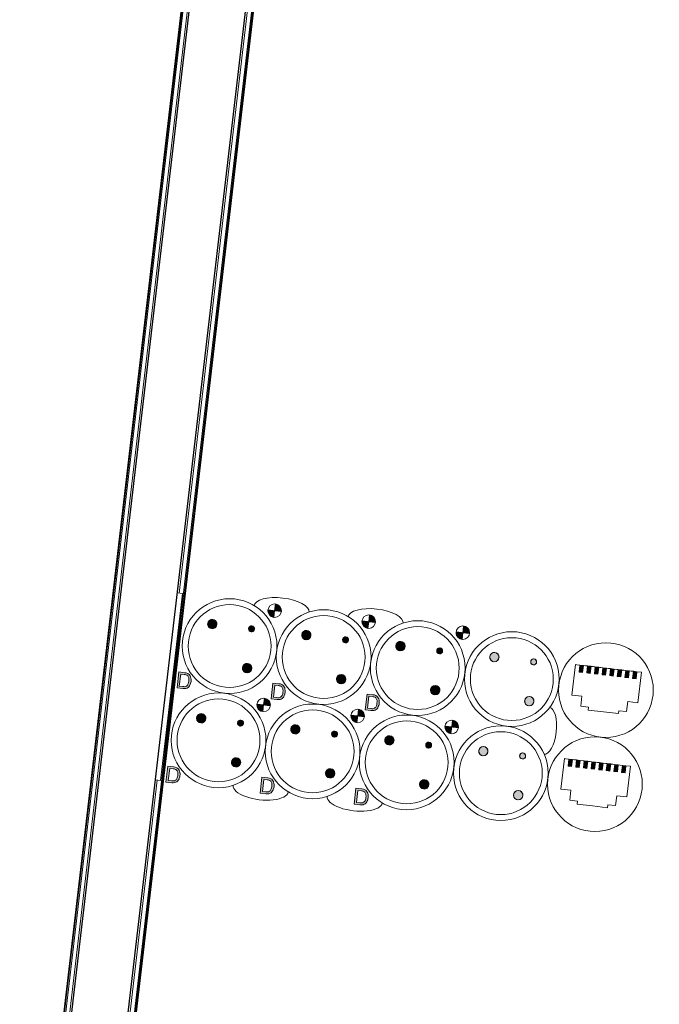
# Model space of a CAD drawing. Header units: millimetres. Extents: x -2845 to 74565, y -36590 to 13748.
# Tile 68 of 75: x 48231 to 49311, y -17534 to -15870. Entities that reach past the tile are written whole.
import ezdxf

# ---------------------------------------------------------------- set-up
doc = ezdxf.new("R2010")
doc.units = ezdxf.units.MM
for name, color, linetype, lineweight in [('A-DETL-GENF', 7, 'Continuous', 18), ('A-FLOR-HRAL', 7, 'Continuous', 18), ('A-WALL', 7, 'Continuous', 25), ('INSTAL ELECTRIQUE', 7, 'Continuous', 18)]:
    doc.layers.add(name, color=color, linetype=linetype, lineweight=lineweight)

# ---------------------------------------------------------------- blocks, each defined once
blk = doc.blocks.new('Garde-corps - Garde-corps-505843-2021_015_1111_DCE_1_50_N0 FINI_CFA_DIS')
at = {"layer": 'A-FLOR-HRAL'}
for p, q in [((-4588.7, -15285.5), (-4929.1, -18192.7)), ((-4600.3, -15294.7), (-4938.3, -18181)), ((-4598.5, -15293.3), (-4936.9, -18182.8)), ((-4596.6, -15291.7), (-4935.4, -18184.8))]:
    blk.add_line(p, q, dxfattribs=at)
blk = doc.blocks.new('Garde-corps - Garde-corps-506028-2021_015_1111_DCE_1_50_N0 FINI_CFA_DIS')
at = {"layer": 'A-FLOR-HRAL'}
for p, q in [((-4668.9, -16839.1), (-4488.4, -15297.9)), ((-4832.8, -18314.6), (-4480.6, -15307.8)), ((-4831.3, -18316.4), (-4479.2, -15309.6)), ((-4667.2, -16886.1), (-4482.2, -15305.8)), ((-4667.9, -16891.5), (-4667.8, -16890.7)), ((-4760.3, -17680.6), (-4672.5, -16930.8)), ((-4671.9, -16926.1), (-4671.8, -16925.3)), ((-4761.9, -17633.3), (-4705.9, -17154.9))]:
    blk.add_line(p, q, dxfattribs=at)
blk = doc.blocks.new('B02_ARC_rvt-1-2021_015_1111_DCE_1_50_N0 FINI_CFA_DIS')
at = {"layer": 'A-WALL'}
for p, q in [((-4585.3, -15282.9), (-4926.5, -18196)), ((-4832.1, -18207), (-4491, -15294.5))]:
    blk.add_line(p, q, dxfattribs=at)
at = {"layer": 'A-FLOR-HRAL', "lineweight": 18}
for name in ['Garde-corps - Garde-corps-505843-2021_015_1111_DCE_1_50_N0 FINI_CFA_DIS', 'Garde-corps - Garde-corps-506028-2021_015_1111_DCE_1_50_N0 FINI_CFA_DIS']:
    blk.add_blockref(name, (0, 0), dxfattribs=at)
blk = doc.blocks.new('603_10POSTES_CLS_PUI_LEGRAND - 6X PC2P_T_45__A_D _ 2X PC2P_T_45__A _ 2X RJ45-V14-2021_015_1111_DCE_1_50_N0 FINI_CFA_DIS')
at = {"layer": 'A-DETL-GENF'}
h = blk.add_hatch(color=256, dxfattribs=at)
h.paths.add_polyline_path([(-160.3, -30.4), (-159, -34.9), (-156.3, -37.7), (-152.6, -39.5), (-147.1, -40.2), (-141.5, -39.5), (-137.8, -37.7), (-135.2, -34.9), (-133.8, -30.6), (-133.6, -28.1), (-133.6, -18), (-160.5, -18), (-160.5, -27.7)])
h.paths.add_polyline_path([(-157.1, -30.3), (-157.3, -27.5), (-157.3, -21.5), (-136.8, -21.5), (-137.3, -31.5), (-138.5, -33.6), (-141.1, -35.5), (-144.8, -36.4), (-149.3, -36.4), (-153, -35.5), (-155.7, -33.6), (-156.9, -31.5)])
h = blk.add_hatch(color=256, dxfattribs=at)
h.paths.add_polyline_path([(0, -30.4), (1.4, -34.9), (4, -37.7), (7.7, -39.5), (13.3, -40.2), (18.8, -39.5), (22.5, -37.7), (25.1, -34.9), (26.5, -30.6), (26.7, -28.1), (26.7, -18), (-0.2, -18), (-0.2, -27.7)])
h.paths.add_polyline_path([(3.2, -30.3), (3, -27.5), (3, -21.5), (23.5, -21.5), (23.1, -31.5), (21.8, -33.6), (19.2, -35.5), (15.5, -36.4), (11, -36.4), (7.3, -35.5), (4.7, -33.6), (3.4, -31.5)])
for points in [[(-54.4, -64.6), (-53.4, -68.5), (-52.1, -70.1), (-47.9, -72.2), (-46.6, -72.4), (-42.7, -71.3), (-41, -70.1), (-39, -66.6), (-38.8, -64.6), (-39.8, -60.6), (-42.7, -57.8), (-46.6, -56.7), (-49.6, -57.6), (-52.1, -59), (-53.4, -60.6)], [(105.9, -64.6), (107, -68.5), (108.2, -70.1), (111.7, -72.1), (113.7, -72.4), (117.6, -71.3), (119.3, -70.1), (121.3, -66.6), (121.6, -64.6), (120.5, -60.6), (117.6, -57.8), (113.7, -56.7), (111.7, -57), (108.2, -59), (107, -60.6)], [(-121.6, -131.7), (-121.3, -133.7), (-119.3, -137.2), (-115.8, -139.3), (-113.7, -139.5), (-109.8, -138.5), (-107, -135.6), (-105.9, -131.7), (-107, -127.8), (-108.2, -126.2), (-111.7, -124.1), (-115.8, -124.1), (-119.3, -126.2), (-121.3, -129.7)], [(-51.9, -131.4), (-51.2, -133.9), (-49.4, -135.7), (-46.9, -136.4), (-43.4, -134.9), (-41.9, -131.4), (-43.4, -127.8), (-45.6, -126.5), (-49.4, -127), (-51.2, -128.9)], [(38.8, -131.7), (39, -133.7), (41.1, -137.2), (44.6, -139.3), (46.6, -139.5), (50.5, -138.5), (53.4, -135.6), (54.4, -131.7), (53.4, -127.8), (52.1, -126.2), (48.6, -124.1), (44.6, -124.1), (41.1, -126.2), (39, -129.7)], [(108.4, -131.4), (109.1, -133.9), (110.9, -135.7), (113.4, -136.4), (116.9, -134.9), (118.4, -131.4), (116.9, -127.8), (114.7, -126.5), (110.9, -127), (109.1, -128.9)], [(-23.3, -166.6), (-11.9, -166.6), (-11.9, -155.2), (-14.8, -155.6), (-17.6, -156.7), (-19.9, -158.5), (-21.7, -160.9), (-22.9, -163.6)], [(137, -166.6), (148.4, -166.6), (148.4, -155.2), (145.5, -155.6), (142.7, -156.7), (140.4, -158.5), (138.6, -160.9), (137.4, -163.6)], [(-11.9, -178), (-8.9, -177.6), (-6.2, -176.5), (-3.8, -174.7), (-2, -172.3), (-0.9, -169.5), (-0.5, -166.6), (-11.9, -166.6)], [(148.4, -178), (151.4, -177.6), (154.1, -176.5), (156.5, -174.7), (158.6, -171.7), (159.5, -169.5), (159.8, -166.6), (148.4, -166.6)], [(-54.4, -224.6), (-53.4, -228.5), (-52.1, -230.1), (-48.6, -232.1), (-46.6, -232.4), (-42.7, -231.3), (-41, -230.1), (-39, -226.6), (-38.8, -224.6), (-39.8, -220.6), (-42.7, -217.8), (-46.6, -216.7), (-48.6, -217), (-52.8, -220), (-53.4, -220.6)], [(105.9, -224.6), (107, -228.5), (108.2, -230.1), (111.7, -232.1), (113.7, -232.4), (117.6, -231.3), (119.3, -230.1), (121.3, -226.6), (121.6, -224.6), (120.5, -220.6), (117.6, -217.8), (113.7, -216.7), (111.7, -217), (108.2, -219), (107, -220.6)], [(-121.6, -291.7), (-121.3, -293.7), (-119.3, -297.2), (-115.8, -299.3), (-113.7, -299.5), (-109.8, -298.5), (-107, -295.6), (-105.9, -291.7), (-107, -287.8), (-108.2, -286.2), (-111.7, -284.1), (-115.8, -284.1), (-119.3, -286.2), (-121.3, -289.7)], [(-51.9, -291.4), (-51.2, -293.9), (-49.4, -295.7), (-46.9, -296.4), (-43.4, -294.9), (-41.9, -291.4), (-43.4, -287.8), (-45.6, -286.5), (-49.4, -287), (-51.2, -288.9)], [(38.8, -291.7), (39, -293.7), (41.1, -297.2), (44.6, -299.3), (46.6, -299.5), (50.5, -298.5), (53.4, -295.6), (54.4, -291.7), (53.4, -287.8), (52.1, -286.2), (48.6, -284.1), (44.6, -284.1), (41.1, -286.2), (39, -289.7)], [(108.4, -291.4), (109.1, -293.9), (110.9, -295.7), (113.4, -296.4), (116.9, -294.9), (118.4, -291.4), (116.9, -287.8), (114.7, -286.5), (110.9, -287), (109.1, -288.9)], [(-23.3, -326.6), (-11.9, -326.6), (-11.9, -315.2), (-14.8, -315.6), (-19.2, -317.9), (-19.9, -318.5), (-21.7, -320.9), (-22.9, -323.6)], [(137, -326.6), (148.4, -326.6), (148.4, -315.2), (145.5, -315.6), (142.7, -316.7), (140.4, -318.5), (138.6, -320.9), (137.4, -323.6)], [(-11.9, -338), (-8.9, -337.6), (-6.2, -336.5), (-3.8, -334.7), (-2, -332.3), (-0.9, -329.5), (-0.5, -326.6), (-11.9, -326.6)], [(148.4, -338), (151.4, -337.6), (154.1, -336.5), (156.5, -334.7), (158.3, -332.3), (159.5, -329.5), (159.8, -326.6), (148.4, -326.6)], [(-54.4, -384.6), (-53.4, -388.5), (-52.1, -390.1), (-48.6, -392.1), (-46.6, -392.4), (-42.7, -391.3), (-41, -390.1), (-39, -386.6), (-38.8, -384.6), (-39.8, -380.6), (-42.7, -377.8), (-46.6, -376.7), (-48.6, -377), (-52.1, -379), (-53.4, -380.6)], [(105.9, -384.6), (107, -388.5), (108.2, -390.1), (111.7, -392.1), (113.7, -392.4), (117.6, -391.3), (119.3, -390.1), (121.3, -386.6), (121.6, -384.6), (120.5, -380.6), (117.6, -377.8), (113.7, -376.7), (111.7, -377), (108.2, -379), (107, -380.6)], [(-121.6, -451.7), (-121.3, -453.7), (-119.3, -457.2), (-115.8, -459.3), (-113.7, -459.5), (-109.8, -458.5), (-107, -455.6), (-105.9, -451.7), (-107, -447.8), (-108.2, -446.2), (-111.7, -444.1), (-115.8, -444.1), (-119.3, -446.2), (-121.3, -449.7)], [(-51.9, -451.4), (-51.2, -453.9), (-49.4, -455.7), (-46.9, -456.4), (-43.4, -454.9), (-41.9, -451.4), (-43.4, -447.8), (-45.6, -446.5), (-49.4, -447), (-51.2, -448.9)], [(38.8, -451.7), (39, -453.7), (41.1, -457.2), (44.6, -459.3), (46.6, -459.5), (50.5, -458.5), (53.4, -455.6), (54.4, -451.7), (53.4, -447.8), (52.1, -446.2), (48.6, -444.1), (44.6, -444.1), (41.1, -446.2), (39, -449.7)], [(108.4, -451.4), (109.1, -453.9), (110.9, -455.7), (113.4, -456.4), (116.9, -454.9), (118.4, -451.4), (116.9, -447.8), (114.7, -446.5), (110.9, -447), (109.1, -448.9)], [(-23.3, -486.6), (-11.9, -486.6), (-11.9, -475.2), (-14.8, -475.6), (-17.6, -476.7), (-19.9, -478.5), (-21.7, -480.9), (-22.9, -483.6)], [(137, -486.6), (148.4, -486.6), (148.4, -475.2), (145.5, -475.6), (142.7, -476.7), (140.4, -478.5), (138.6, -480.9), (137.4, -483.6)], [(-11.9, -498), (-8.9, -497.6), (-6.2, -496.5), (-3.8, -494.7), (-2, -492.3), (-0.9, -489.5), (-0.5, -486.6), (-11.9, -486.6)], [(148.4, -498), (151.4, -497.6), (155.5, -495.4), (156.5, -494.7), (158.3, -492.3), (159.5, -489.5), (159.8, -486.6), (148.4, -486.6), (148.4, -496.3)], [(-54.8, -695.5), (-42.8, -695.5), (-42.8, -689.5), (-54.8, -689.5)], [(105.2, -695.5), (117.2, -695.5), (117.2, -689.5), (105.2, -689.5)], [(-54.8, -708.5), (-42.8, -708.5), (-42.8, -702.5), (-54.8, -702.5)], [(105.2, -708.5), (117.2, -708.5), (117.2, -702.5), (105.2, -702.5)], [(-54.8, -721.5), (-42.8, -721.5), (-42.8, -715.5), (-54.8, -715.5), (-54.8, -720)], [(-54.8, -734.5), (-42.8, -734.5), (-42.8, -728.5), (-54.8, -728.5)], [(105.2, -721.5), (117.2, -721.5), (117.2, -715.5), (105.2, -715.5)], [(105.2, -734.5), (117.2, -734.5), (117.2, -728.5), (105.2, -728.5)], [(-54.8, -747.5), (-42.8, -747.5), (-42.8, -741.5), (-54.8, -741.5)], [(105.2, -747.5), (117.2, -747.5), (117.2, -741.5), (105.2, -741.5)], [(-54.8, -760.5), (-42.8, -760.5), (-42.8, -754.5), (-54.8, -754.5)], [(105.2, -760.5), (117.2, -760.5), (117.2, -754.5), (105.2, -754.5)], [(-54.8, -773.5), (-42.8, -773.5), (-42.8, -767.5), (-54.8, -767.5)], [(-54.8, -786.5), (-42.8, -786.5), (-42.8, -780.5), (-54.8, -780.5)], [(105.2, -773.5), (117.2, -773.5), (117.2, -767.5), (105.2, -767.5)], [(105.2, -786.5), (117.2, -786.5), (117.2, -780.5), (105.2, -780.5)]]:
    blk.add_hatch(color=256, dxfattribs=at).paths.add_polyline_path(points)
h = blk.add_hatch(color=256, dxfattribs=at)
h.paths.add_polyline_path([(-160.3, -190.4), (-159, -194.9), (-156.3, -197.7), (-152.6, -199.5), (-147.1, -200.2), (-141.5, -199.5), (-137.8, -197.7), (-135.2, -194.9), (-133.8, -190.6), (-133.6, -188.1), (-133.6, -178), (-160.5, -178), (-160.5, -187.7)])
h.paths.add_polyline_path([(-157.1, -190.3), (-157.3, -187.5), (-157.3, -181.5), (-136.8, -181.5), (-137.3, -191.5), (-138.5, -193.6), (-141.1, -195.5), (-144.8, -196.4), (-149.3, -196.4), (-153, -195.5), (-155.7, -193.6), (-156.9, -191.5)])
h = blk.add_hatch(color=256, dxfattribs=at)
h.paths.add_polyline_path([(0, -190.4), (1.4, -194.9), (4, -197.7), (7.7, -199.5), (13.3, -200.2), (18.8, -199.5), (22.5, -197.7), (25.1, -194.9), (26.5, -190.6), (26.7, -188.1), (26.7, -178), (-0.2, -178), (-0.2, -187.7)])
h.paths.add_polyline_path([(3.2, -190.3), (3, -187.5), (3, -181.5), (23.5, -181.5), (23.1, -191.5), (21.8, -193.6), (19.2, -195.5), (15.5, -196.4), (11, -196.4), (7.3, -195.5), (4.7, -193.6), (3.4, -191.5)])
h = blk.add_hatch(color=256, dxfattribs=at)
h.paths.add_polyline_path([(-160.3, -350.4), (-159, -354.9), (-156.3, -357.7), (-152.6, -359.5), (-147.1, -360.2), (-141.5, -359.5), (-137.8, -357.7), (-135.2, -354.9), (-133.8, -350.6), (-133.6, -348.1), (-133.6, -338), (-160.5, -338), (-160.5, -347.7)])
h.paths.add_polyline_path([(-157.1, -350.3), (-157.3, -347.5), (-157.3, -341.5), (-136.8, -341.5), (-137.3, -351.5), (-138.5, -353.6), (-141.1, -355.5), (-144.8, -356.4), (-149.3, -356.4), (-153, -355.5), (-155.7, -353.6), (-156.9, -351.5)])
h = blk.add_hatch(color=256, dxfattribs=at)
h.paths.add_polyline_path([(0, -350.4), (1.4, -354.9), (4, -357.7), (7.7, -359.5), (13.3, -360.2), (18.8, -359.5), (22.5, -357.7), (25.1, -354.9), (26.5, -350.6), (26.7, -348.1), (26.7, -338), (-0.2, -338), (-0.2, -347.7)])
h.paths.add_polyline_path([(3.2, -350.3), (3, -347.5), (3, -341.5), (23.5, -341.5), (23.1, -351.5), (21.8, -353.6), (19.2, -355.5), (15.5, -356.4), (11, -356.4), (7.3, -355.5), (4.7, -353.6), (3.4, -351.5)])
h = blk.add_hatch(color=256, dxfattribs=at)
h.paths.add_polyline_path([(-121.2, -611.6), (-121, -613.6), (-118.9, -617.1), (-117.3, -618.4), (-113.4, -619.4), (-109.5, -618.4), (-106.6, -615.5), (-105.6, -611.6), (-106.6, -607.7), (-107.9, -606), (-111.4, -604), (-113.4, -603.8), (-117.3, -604.8), (-118.9, -606), (-121, -609.6)])
h.paths.add_polyline_path([(-51.4, -612.5), (-50.1, -614.8), (-46.6, -616.2), (-43.1, -614.8), (-42.3, -613.7), (-41.8, -609.9), (-44.1, -606.9), (-45.3, -606.4), (-49.1, -606.9), (-50.9, -608.7)])
h.paths.add_polyline_path([(-54.1, -544.4), (-53.8, -546.4), (-51.8, -550), (-48.3, -552), (-44.2, -552), (-40.7, -550), (-39.5, -548.3), (-38.4, -544.4), (-39.5, -540.5), (-40.7, -538.9), (-44.2, -536.9), (-48.3, -536.9), (-51.8, -538.9), (-53, -540.5)])
h = blk.add_hatch(color=256, dxfattribs=at)
h.paths.add_polyline_path([(38.8, -611.6), (39.8, -615.5), (42.7, -618.4), (46.6, -619.4), (50.5, -618.4), (53.4, -615.5), (54.4, -611.6), (54.1, -609.6), (52.1, -606), (48.6, -604), (46.6, -603.8), (42.7, -604.8), (39.8, -607.7), (39, -609.6)])
h.paths.add_polyline_path([(108.4, -611.2), (109.9, -614.8), (113.4, -616.2), (115.9, -615.6), (116.9, -614.8), (118.4, -611.2), (118.2, -609.9), (115.9, -606.9), (114.7, -606.4), (110.9, -606.9), (108.6, -609.9)])
h.paths.add_polyline_path([(105.9, -544.4), (107, -548.3), (108.2, -550), (111.7, -552), (113.7, -552.2), (117.6, -551.2), (120.5, -548.3), (121.6, -544.4), (121.3, -542.4), (119.3, -538.9), (117.6, -537.6), (113.7, -536.6), (111.7, -536.9), (108.2, -538.9), (107, -540.5)])
for p, q in [((-160.5, -18), (-160.5, -27.7)), ((-133.6, -18), (-160.5, -18)), ((-157.3, -21.5), (-136.8, -21.5)), ((-157.3, -27.5), (-157.3, -21.5)), ((-136.8, -21.5), (-136.8, -27.5)), ((-133.6, -28.1), (-133.6, -18)), ((-0.2, -18), (-0.2, -27.7)), ((26.7, -18), (-0.2, -18)), ((3, -21.5), (23.5, -21.5)), ((3, -27.5), (3, -21.5)), ((23.5, -21.5), (23.5, -27.5)), ((26.7, -28.1), (26.7, -18)), ((-11.9, -166.6), (-11.9, -155.2)), ((-11.9, -178), (-11.9, -155.2)), ((148.4, -166.6), (148.4, -155.2)), ((148.4, -178), (148.4, -155.2)), ((-160.5, -178), (-160.5, -187.7)), ((-133.6, -178), (-160.5, -178)), ((-157.3, -181.5), (-136.8, -181.5)), ((-157.3, -187.5), (-157.3, -181.5)), ((-136.8, -181.5), (-136.8, -187.5)), ((-133.6, -188.1), (-133.6, -178)), ((-23.3, -166.6), (-11.9, -166.6)), ((-0.5, -166.6), (-11.9, -166.6)), ((-11.9, -166.6), (-11.9, -178)), ((-0.2, -178), (-0.2, -187.7)), ((26.7, -178), (-0.2, -178)), ((3, -181.5), (23.5, -181.5)), ((3, -187.5), (3, -181.5)), ((23.5, -181.5), (23.5, -187.5)), ((26.7, -188.1), (26.7, -178)), ((137, -166.6), (148.4, -166.6)), ((159.8, -166.6), (148.4, -166.6)), ((148.4, -166.6), (148.4, -178)), ((-11.9, -326.6), (-11.9, -315.2)), ((-11.9, -338), (-11.9, -315.2)), ((148.4, -326.6), (148.4, -315.2)), ((148.4, -338), (148.4, -315.2)), ((-23.3, -326.6), (-11.9, -326.6)), ((-0.5, -326.6), (-11.9, -326.6)), ((-11.9, -326.6), (-11.9, -338)), ((137, -326.6), (148.4, -326.6)), ((159.8, -326.6), (148.4, -326.6)), ((148.4, -326.6), (148.4, -338)), ((-160.5, -338), (-160.5, -347.7)), ((-133.6, -338), (-160.5, -338)), ((-157.3, -341.5), (-136.8, -341.5)), ((-157.3, -347.5), (-157.3, -341.5)), ((-136.8, -341.5), (-136.8, -347.5)), ((-133.6, -348.1), (-133.6, -338)), ((-0.2, -338), (-0.2, -347.7)), ((26.7, -338), (-0.2, -338)), ((3, -341.5), (23.5, -341.5)), ((3, -347.5), (3, -341.5)), ((23.5, -341.5), (23.5, -347.5)), ((26.7, -348.1), (26.7, -338)), ((-11.9, -486.6), (-11.9, -475.2)), ((-11.9, -498), (-11.9, -475.2)), ((148.4, -486.6), (148.4, -475.2)), ((148.4, -498), (148.4, -475.2)), ((-23.3, -486.6), (-11.9, -486.6)), ((-0.5, -486.6), (-11.9, -486.6)), ((-11.9, -486.6), (-11.9, -498)), ((137, -486.6), (148.4, -486.6)), ((159.8, -486.6), (148.4, -486.6)), ((148.4, -486.6), (148.4, -498)), ((-42.8, -682), (-94.8, -682)), ((-94.8, -682), (-94.8, -699)), ((-42.8, -684.5), (-42.8, -682)), ((117.2, -682), (65.2, -682)), ((65.2, -682), (65.2, -699)), ((117.2, -684.5), (117.2, -682)), ((-54.8, -689.5), (-54.8, -695.5)), ((-42.8, -689.5), (-54.8, -689.5)), ((-42.8, -689.5), (-54.8, -689.5)), ((-54.8, -689.5), (-54.8, -695.5)), ((-54.8, -695.5), (-42.8, -695.5)), ((-42.8, -695.5), (-54.8, -695.5)), ((-42.8, -689.5), (-42.8, -684.5)), ((-42.8, -695.5), (-42.8, -689.5)), ((-42.8, -689.5), (-42.8, -786.5)), ((-42.8, -702.5), (-42.8, -695.5)), ((105.2, -689.5), (105.2, -695.5)), ((117.2, -689.5), (105.2, -689.5)), ((117.2, -689.5), (105.2, -689.5)), ((105.2, -689.5), (105.2, -695.5)), ((105.2, -695.5), (117.2, -695.5)), ((117.2, -695.5), (105.2, -695.5)), ((117.2, -689.5), (117.2, -684.5)), ((117.2, -695.5), (117.2, -689.5)), ((117.2, -689.5), (117.2, -786.5)), ((117.2, -702.5), (117.2, -695.5)), ((-111.8, -712), (-116.8, -712)), ((-116.8, -712), (-116.8, -738)), ((-94.8, -699), (-111.8, -699)), ((-111.8, -699), (-111.8, -712)), ((-54.8, -702.5), (-54.8, -708.5)), ((-42.8, -702.5), (-54.8, -702.5)), ((-42.8, -702.5), (-54.8, -702.5)), ((-54.8, -702.5), (-54.8, -708.5)), ((-54.8, -708.5), (-42.8, -708.5)), ((-42.8, -708.5), (-54.8, -708.5)), ((-42.8, -708.5), (-42.8, -702.5)), ((-42.8, -715.5), (-42.8, -708.5)), ((48.2, -712), (43.2, -712)), ((43.2, -712), (43.2, -738)), ((65.2, -699), (48.2, -699)), ((48.2, -699), (48.2, -712)), ((105.2, -702.5), (105.2, -708.5)), ((117.2, -702.5), (105.2, -702.5)), ((117.2, -702.5), (105.2, -702.5)), ((105.2, -702.5), (105.2, -708.5)), ((105.2, -708.5), (117.2, -708.5)), ((117.2, -708.5), (105.2, -708.5)), ((117.2, -708.5), (117.2, -702.5)), ((117.2, -715.5), (117.2, -708.5)), ((-54.8, -715.5), (-54.8, -721.5)), ((-42.8, -715.5), (-54.8, -715.5)), ((-42.8, -715.5), (-54.8, -715.5)), ((-54.8, -715.5), (-54.8, -721.5)), ((-54.8, -721.5), (-42.8, -721.5)), ((-42.8, -721.5), (-54.8, -721.5)), ((-54.8, -728.5), (-54.8, -734.5)), ((-42.8, -728.5), (-54.8, -728.5)), ((-42.8, -728.5), (-54.8, -728.5)), ((-54.8, -728.5), (-54.8, -734.5)), ((-42.8, -721.5), (-42.8, -715.5)), ((-42.8, -728.5), (-42.8, -721.5)), ((-42.8, -734.5), (-42.8, -728.5)), ((105.2, -715.5), (105.2, -721.5)), ((117.2, -715.5), (105.2, -715.5)), ((117.2, -715.5), (105.2, -715.5)), ((105.2, -715.5), (105.2, -721.5)), ((105.2, -721.5), (117.2, -721.5)), ((117.2, -721.5), (105.2, -721.5)), ((105.2, -728.5), (105.2, -734.5)), ((117.2, -728.5), (105.2, -728.5)), ((117.2, -728.5), (105.2, -728.5)), ((105.2, -728.5), (105.2, -734.5)), ((117.2, -721.5), (117.2, -715.5)), ((117.2, -728.5), (117.2, -721.5)), ((117.2, -734.5), (117.2, -728.5)), ((-116.8, -764), (-116.8, -738)), ((-54.8, -734.5), (-42.8, -734.5)), ((-42.8, -734.5), (-54.8, -734.5)), ((-54.8, -741.5), (-54.8, -747.5)), ((-42.8, -741.5), (-54.8, -741.5)), ((-42.8, -741.5), (-54.8, -741.5)), ((-54.8, -747.5), (-54.8, -741.5)), ((-54.8, -747.5), (-42.8, -747.5)), ((-42.8, -747.5), (-54.8, -747.5)), ((-42.8, -741.5), (-42.8, -734.5)), ((-42.8, -747.5), (-42.8, -741.5)), ((-42.8, -754.5), (-42.8, -747.5)), ((43.2, -764), (43.2, -738)), ((105.2, -734.5), (117.2, -734.5)), ((117.2, -734.5), (105.2, -734.5)), ((105.2, -741.5), (105.2, -747.5)), ((117.2, -741.5), (105.2, -741.5)), ((117.2, -741.5), (105.2, -741.5)), ((105.2, -747.5), (105.2, -741.5)), ((105.2, -747.5), (117.2, -747.5)), ((117.2, -747.5), (105.2, -747.5)), ((117.2, -741.5), (117.2, -734.5)), ((117.2, -747.5), (117.2, -741.5)), ((117.2, -754.5), (117.2, -747.5)), ((-111.8, -764), (-116.8, -764)), ((-111.8, -777), (-111.8, -764)), ((-54.8, -754.5), (-54.8, -760.5)), ((-42.8, -754.5), (-54.8, -754.5)), ((-42.8, -754.5), (-54.8, -754.5)), ((-54.8, -760.5), (-54.8, -754.5)), ((-54.8, -760.5), (-42.8, -760.5)), ((-42.8, -760.5), (-54.8, -760.5)), ((-42.8, -760.5), (-42.8, -754.5)), ((-42.8, -767.5), (-42.8, -760.5)), ((48.2, -764), (43.2, -764)), ((48.2, -777), (48.2, -764)), ((105.2, -754.5), (105.2, -760.5)), ((117.2, -754.5), (105.2, -754.5)), ((117.2, -754.5), (105.2, -754.5)), ((105.2, -760.5), (105.2, -754.5)), ((105.2, -760.5), (117.2, -760.5)), ((117.2, -760.5), (105.2, -760.5)), ((117.2, -760.5), (117.2, -754.5)), ((117.2, -767.5), (117.2, -760.5)), ((-94.8, -777), (-111.8, -777)), ((-94.8, -794), (-94.8, -777)), ((-54.8, -767.5), (-54.8, -773.5)), ((-42.8, -767.5), (-54.8, -767.5)), ((-42.8, -767.5), (-54.8, -767.5)), ((-54.8, -773.5), (-54.8, -767.5)), ((-54.8, -773.5), (-42.8, -773.5)), ((-42.8, -773.5), (-54.8, -773.5)), ((-54.8, -780.5), (-54.8, -786.5)), ((-42.8, -780.5), (-54.8, -780.5)), ((-42.8, -780.5), (-54.8, -780.5)), ((-54.8, -786.5), (-54.8, -780.5)), ((-42.8, -773.5), (-42.8, -767.5)), ((-42.8, -780.5), (-42.8, -773.5)), ((-42.8, -786.5), (-42.8, -780.5)), ((65.2, -777), (48.2, -777)), ((65.2, -794), (65.2, -777)), ((105.2, -767.5), (105.2, -773.5)), ((117.2, -767.5), (105.2, -767.5)), ((117.2, -767.5), (105.2, -767.5)), ((105.2, -773.5), (105.2, -767.5)), ((105.2, -773.5), (117.2, -773.5)), ((117.2, -773.5), (105.2, -773.5)), ((105.2, -780.5), (105.2, -786.5)), ((117.2, -780.5), (105.2, -780.5)), ((117.2, -780.5), (105.2, -780.5)), ((105.2, -786.5), (105.2, -780.5)), ((117.2, -773.5), (117.2, -767.5)), ((117.2, -780.5), (117.2, -773.5)), ((117.2, -786.5), (117.2, -780.5)), ((-42.8, -794), (-94.8, -794)), ((-54.8, -786.5), (-42.8, -786.5)), ((-42.8, -786.5), (-54.8, -786.5)), ((-42.8, -786.5), (-42.8, -794)), ((117.2, -794), (65.2, -794)), ((105.2, -786.5), (117.2, -786.5)), ((117.2, -786.5), (105.2, -786.5)), ((117.2, -786.5), (117.2, -794))]:
    blk.add_line(p, q, dxfattribs=at)
for centre, radius in [((-80.2, -98), 80), ((-80.2, -98), 70), ((80.2, -98), 80), ((80.2, -98), 70), ((-46.6, -64.6), 7.82), ((113.7, -64.6), 7.82), ((-113.7, -131.7), 7.82), ((-46.9, -131.4), 5), ((46.6, -131.7), 7.82), ((113.4, -131.4), 5), ((-11.9, -166.6), 11.4), ((148.4, -166.6), 11.4), ((-80.2, -258), 80), ((80.2, -258), 80), ((-80.2, -258), 70), ((80.2, -258), 70), ((-46.6, -224.6), 7.82), ((113.7, -224.6), 7.82), ((-113.7, -291.7), 7.82), ((-46.9, -291.4), 5), ((46.6, -291.7), 7.82), ((113.4, -291.4), 5), ((-11.9, -326.6), 11.4), ((148.4, -326.6), 11.4), ((-80.2, -418), 80), ((-80.2, -418), 70), ((80.2, -418), 80), ((80.2, -418), 70), ((-46.6, -384.6), 7.82), ((113.7, -384.6), 7.82), ((-113.7, -451.7), 7.82), ((-46.9, -451.4), 5), ((46.6, -451.7), 7.82), ((113.4, -451.4), 5), ((-11.9, -486.6), 11.4), ((148.4, -486.6), 11.4), ((-79.8, -578), 80), ((80.2, -578), 80), ((-79.8, -578), 70), ((80.2, -578), 70), ((-46.3, -544.4), 7.82), ((113.7, -544.4), 7.82), ((-113.4, -611.6), 7.82), ((-46.6, -611.2), 5), ((46.6, -611.6), 7.82), ((113.4, -611.2), 5), ((-79.8, -738), 80), ((80.2, -738), 80)]:
    blk.add_circle(centre, radius, dxfattribs=at)
for centre, radius, start, end in [((-144.5, -28.4), 16, 177.4592, 197.1327), ((-151.7, -30.4), 8.52, 198.4433, 224.3999), ((-137.7, -27.7), 19.6, 179.6178, 187.8976), ((-151.6, -29.7), 5.59, 186.1115, 223.0163), ((-142.6, -29.7), 5.59, 316.9837, 353.8885), ((-156.4, -27.7), 19.6, 352.1024, 0.3822), ((-142.4, -30.4), 8.52, 315.6001, 341.5567), ((-149.6, -28.4), 16, 342.8673, 1.0534), ((15.8, -28.4), 16, 177.4592, 197.1327), ((8.6, -30.4), 8.52, 198.4433, 224.3999), ((22.6, -27.7), 19.6, 179.6178, 187.8976), ((8.7, -29.7), 5.59, 186.1115, 223.0163), ((17.8, -29.7), 5.59, 316.9837, 353.8885), ((3.9, -27.7), 19.6, 352.1024, 0.3822), ((17.9, -30.4), 8.52, 315.6001, 341.5567), ((10.7, -28.4), 16, 342.8673, 1.0534), ((-150.4, -29.6), 10, 222.6618, 245.6502), ((-149.5, -28), 8.29, 222.0369, 256.255), ((-147.9, -24.2), 15.9, 245.5281, 260.6869), ((-147.4, -18.4), 18.1, 257.167, 271.19), ((-147.4, -18.5), 21.7, 261.601, 270.7795), ((-146.7, -18.4), 18.1, 268.81, 282.833), ((-146.8, -18.5), 21.7, 269.2205, 278.399), ((-146.2, -24.2), 15.9, 279.3131, 294.4719), ((-144.6, -28), 8.29, 283.745, 317.9631), ((-143.7, -29.6), 10, 294.3498, 317.3382), ((9.9, -29.6), 10, 222.6618, 245.6502), ((10.8, -28), 8.29, 222.0369, 256.255), ((12.4, -24.2), 15.9, 245.5281, 260.6869), ((12.9, -18.4), 18.1, 257.167, 271.19), ((13, -18.5), 21.7, 261.601, 270.7795), ((13.6, -18.4), 18.1, 268.81, 282.833), ((13.5, -18.5), 21.7, 269.2205, 278.399), ((14.1, -24.2), 15.9, 279.3131, 294.4719), ((15.7, -28), 8.29, 283.745, 317.9631), ((16.6, -29.6), 10, 294.3498, 317.3382), ((-46.6, -64.6), 7.82, 45, 225), ((-46.6, -64.6), 7.82, 225, 45), ((113.7, -64.6), 7.82, 45, 225), ((113.7, -64.6), 7.82, 225, 45), ((-113.7, -131.7), 7.82, 45, 225), ((-113.7, -131.7), 7.82, 225, 45), ((-46.9, -131.4), 5, 45, 225), ((-46.9, -131.4), 5, 225, 45), ((46.6, -131.7), 7.82, 45, 225), ((46.6, -131.7), 7.82, 225, 45), ((113.4, -131.4), 5, 45, 225), ((113.4, -131.4), 5, 225, 45), ((-11.9, -166.6), 11.4, 90, 180), ((148.4, -166.6), 11.4, 90, 180), ((-11.9, -166.6), 11.4, 270, 0), ((148.4, -166.6), 11.4, 270, 0), ((-144.5, -188.4), 16, 177.4592, 197.1327), ((-151.7, -190.4), 8.52, 198.4433, 224.3999), ((-150.4, -189.6), 10, 222.6618, 245.6502), ((-137.7, -187.7), 19.6, 179.6178, 187.8976), ((-151.6, -189.7), 5.59, 186.1115, 223.0163), ((-149.5, -188), 8.29, 222.0369, 256.255), ((-147.9, -184.2), 15.9, 245.5281, 260.6869), ((-147.4, -178.4), 18.1, 257.167, 271.19), ((-146.7, -178.4), 18.1, 268.81, 282.833), ((-146.2, -184.2), 15.9, 279.3131, 294.4719), ((-144.6, -188), 8.29, 283.745, 317.9631), ((-143.7, -189.6), 10, 294.3498, 317.3382), ((-142.6, -189.7), 5.59, 316.9837, 353.8885), ((-156.4, -187.7), 19.6, 352.1024, 0.3822), ((-142.4, -190.4), 8.52, 315.6001, 341.5567), ((-149.6, -188.4), 16, 342.8673, 1.0534), ((15.8, -188.4), 16, 177.4592, 197.1327), ((8.6, -190.4), 8.52, 198.4433, 224.3999), ((9.9, -189.6), 10, 222.6618, 245.6502), ((22.6, -187.7), 19.6, 179.6178, 187.8976), ((8.7, -189.7), 5.59, 186.1115, 223.0163), ((10.8, -188), 8.29, 222.0369, 256.255), ((12.4, -184.2), 15.9, 245.5281, 260.6869), ((12.9, -178.4), 18.1, 257.167, 271.19), ((13.6, -178.4), 18.1, 268.81, 282.833), ((14.1, -184.2), 15.9, 279.3131, 294.4719), ((15.7, -188), 8.29, 283.745, 317.9631), ((16.6, -189.6), 10, 294.3498, 317.3382), ((17.8, -189.7), 5.59, 316.9837, 353.8885), ((3.9, -187.7), 19.6, 352.1024, 0.3822), ((17.9, -190.4), 8.52, 315.6001, 341.5567), ((10.7, -188.4), 16, 342.8673, 1.0534), ((-147.4, -178.5), 21.7, 261.601, 270.7795), ((-146.8, -178.5), 21.7, 269.2205, 278.399), ((13, -178.5), 21.7, 261.601, 270.7795), ((13.5, -178.5), 21.7, 269.2205, 278.399), ((-46.6, -224.6), 7.82, 45, 225), ((-46.6, -224.6), 7.82, 225, 45), ((113.7, -224.6), 7.82, 45, 225), ((113.7, -224.6), 7.82, 225, 45), ((-113.7, -291.7), 7.82, 45, 225), ((-113.7, -291.7), 7.82, 225, 45), ((-46.9, -291.4), 5, 45, 225), ((-46.9, -291.4), 5, 225, 45), ((46.6, -291.7), 7.82, 45, 225), ((46.6, -291.7), 7.82, 225, 45), ((113.4, -291.4), 5, 45, 225), ((113.4, -291.4), 5, 225, 45), ((-11.9, -326.6), 11.4, 90, 180), ((148.4, -326.6), 11.4, 90, 180), ((-11.9, -326.6), 11.4, 270, 0), ((148.4, -326.6), 11.4, 270, 0), ((-144.5, -348.4), 16, 177.4592, 197.1327), ((-137.7, -347.7), 19.6, 179.6178, 187.8976), ((-156.4, -347.7), 19.6, 352.1024, 0.3822), ((-149.6, -348.4), 16, 342.8673, 1.0534), ((15.8, -348.4), 16, 177.4592, 197.1327), ((22.6, -347.7), 19.6, 179.6178, 187.8976), ((3.9, -347.7), 19.6, 352.1024, 0.3822), ((10.7, -348.4), 16, 342.8673, 1.0534), ((-151.7, -350.4), 8.52, 198.4433, 224.3999), ((-150.4, -349.6), 10, 222.6618, 245.6502), ((-151.6, -349.7), 5.59, 186.1115, 223.0163), ((-149.5, -348), 8.29, 222.0369, 256.255), ((-147.9, -344.2), 15.9, 245.5281, 260.6869), ((-147.4, -338.4), 18.1, 257.167, 271.19), ((-147.4, -338.5), 21.7, 261.601, 270.7795), ((-146.7, -338.4), 18.1, 268.81, 282.833), ((-146.8, -338.5), 21.7, 269.2205, 278.399), ((-146.2, -344.2), 15.9, 279.3131, 294.4719), ((-144.6, -348), 8.29, 283.745, 317.9631), ((-143.7, -349.6), 10, 294.3498, 317.3382), ((-142.6, -349.7), 5.59, 316.9837, 353.8885), ((-142.4, -350.4), 8.52, 315.6001, 341.5567), ((8.6, -350.4), 8.52, 198.4433, 224.3999), ((9.9, -349.6), 10, 222.6618, 245.6502), ((8.7, -349.7), 5.59, 186.1115, 223.0163), ((10.8, -348), 8.29, 222.0369, 256.255), ((12.4, -344.2), 15.9, 245.5281, 260.6869), ((12.9, -338.4), 18.1, 257.167, 271.19), ((13, -338.5), 21.7, 261.601, 270.7795), ((13.6, -338.4), 18.1, 268.81, 282.833), ((13.5, -338.5), 21.7, 269.2205, 278.399), ((14.1, -344.2), 15.9, 279.3131, 294.4719), ((15.7, -348), 8.29, 283.745, 317.9631), ((16.6, -349.6), 10, 294.3498, 317.3382), ((17.8, -349.7), 5.59, 316.9837, 353.8885), ((17.9, -350.4), 8.52, 315.6001, 341.5567), ((-46.6, -384.6), 7.82, 45, 225), ((-46.6, -384.6), 7.82, 225, 45), ((113.7, -384.6), 7.82, 45, 225), ((113.7, -384.6), 7.82, 225, 45), ((-113.7, -451.7), 7.82, 45, 225), ((-113.7, -451.7), 7.82, 225, 45), ((-46.9, -451.4), 5, 45, 225), ((-46.9, -451.4), 5, 225, 45), ((46.6, -451.7), 7.82, 45, 225), ((46.6, -451.7), 7.82, 225, 45), ((113.4, -451.4), 5, 45, 225), ((113.4, -451.4), 5, 225, 45), ((-11.9, -486.6), 11.4, 90, 180), ((148.4, -486.6), 11.4, 90, 180), ((-11.9, -486.6), 11.4, 270, 0), ((148.4, -486.6), 11.4, 270, 0), ((-46.3, -544.4), 7.82, 90, 270), ((-46.3, -544.4), 7.82, 270, 90), ((113.7, -544.4), 7.82, 90, 270), ((113.7, -544.4), 7.82, 270, 90), ((-113.4, -611.6), 7.82, 90, 270), ((-113.4, -611.6), 7.82, 270, 90), ((-46.6, -611.2), 5, 90, 270), ((-46.6, -611.2), 5, 270, 90), ((46.6, -611.6), 7.82, 90, 270), ((46.6, -611.6), 7.82, 270, 90), ((113.4, -611.2), 5, 90, 270), ((113.4, -611.2), 5, 270, 90)]:
    blk.add_arc(centre, radius, start, end, dxfattribs=at)
at = {"layer": 'INSTAL ELECTRIQUE'}
for centre, major_axis, start_param, end_param in [((-153.1, -178), (0, 46.8), 0, 3.141593), ((152.5, -178), (0, 46.8), 3.141593, 6.283185), ((-153.1, -338), (0, 46.8), 0, 3.141593), ((152.5, -338), (0, 46.8), 3.141593, 6.283185), ((0.1, -646.8), (39.8, 0), 3.141593, 6.283185)]:
    blk.add_ellipse(centre, major_axis=major_axis, ratio=0.400501, start_param=start_param, end_param=end_param, dxfattribs=at)
blk = doc.blocks.new('Legrand_Mosaic_plaque_2x10_mod_blanc_078828L - Legrand_Mosaic_plaque_2x10_mod_blanc_078828L-4777335-2021_015_1111_DCE_1_50_N0 FINI_CFA_DIS')
at = {"layer": 'INSTAL ELECTRIQUE'}
for p, q in [((-4793.5, -17950.1), (-4756.5, -17634.3)), ((-4756.5, -17634.3), (-4764.9, -17633.3)), ((-4801.9, -17949.1), (-4793.5, -17950.1))]:
    blk.add_line(p, q, dxfattribs=at)
blk = doc.blocks.new('Legrand_Mosaic_prise_2P_T_FB_surface_à_détrompage_2_mod_rouge_077170L - Legrand_Mosaic_prise_2P_T_FB_surface_à_détrompage_2_mod_rouge_077170L-921805-2021_015_1111_DCE_1_50_N0 FINI_CFA_DIS')
at = {"layer": 'INSTAL ELECTRIQUE'}
blk.add_line((-4782.3, -17859.3), (-4787.6, -17904), dxfattribs=at)
at = {"layer": 'INSTAL ELECTRIQUE', "flags": 128}
for points in [[(-4783, -17873.7), (-4783, -17873.8), (-4783.1, -17873.9), (-4783.1, -17874), (-4783.1, -17874.1), (-4783.1, -17874.2), (-4783.1, -17874.2), (-4783.2, -17874.3), (-4783.2, -17874.4), (-4783.2, -17874.5), (-4783.3, -17874.5), (-4783.3, -17874.6), (-4783.4, -17874.7), (-4783.4, -17874.7), (-4783.5, -17874.8), (-4783.5, -17874.9), (-4783.6, -17874.9), (-4783.6, -17875), (-4783.7, -17875.1), (-4783.8, -17875.1), (-4783.8, -17875.2), (-4783.9, -17875.2), (-4784, -17875.3), (-4784, -17875.3), (-4784.1, -17875.3)], [(-4783.7, -17871.9), (-4783.7, -17872), (-4783.6, -17872), (-4783.6, -17872.1), (-4783.5, -17872.2), (-4783.4, -17872.2), (-4783.4, -17872.3), (-4783.3, -17872.4), (-4783.3, -17872.4), (-4783.3, -17872.5), (-4783.2, -17872.6), (-4783.2, -17872.7), (-4783.2, -17872.7), (-4783.1, -17872.8), (-4783.1, -17872.9), (-4783.1, -17873), (-4783.1, -17873.1), (-4783, -17873.1), (-4783, -17873.2), (-4783, -17873.3), (-4783, -17873.4), (-4783, -17873.5), (-4783, -17873.6), (-4783, -17873.6), (-4783, -17873.7), (-4783, -17873.7)]]:
    blk.add_lwpolyline(points, dxfattribs=at)
blk = doc.blocks.new('Legrand_Mosaic_link_prise_2P_T_FB_surface_2_mod_blanc_077145L - Legrand_Mosaic_link_prise_2P_T_FB_surface_2_mod_blanc_077145L-V28-2021_015_1111_DCE_1_50_N0 FINI_CFA_DIS')
at = {"layer": 'INSTAL ELECTRIQUE'}
blk.add_line((-4766.6, -17725.2), (-4771.9, -17769.9), dxfattribs=at)
at = {"layer": 'INSTAL ELECTRIQUE', "flags": 128}
for points in [[(-4768.1, -17739.6), (-4768.1, -17739.6), (-4768.1, -17739.7), (-4768.2, -17739.8), (-4768.2, -17739.9), (-4768.2, -17740), (-4768.2, -17740.1), (-4768.3, -17740.1), (-4768.3, -17740.2), (-4768.3, -17740.3)], [(-4768.2, -17738.8), (-4768.1, -17738.9), (-4768.1, -17739), (-4768.1, -17739), (-4768.1, -17739.1), (-4768.1, -17739.2), (-4768.1, -17739.3), (-4768.1, -17739.4), (-4768.1, -17739.5), (-4768.1, -17739.5), (-4768.1, -17739.6)]]:
    blk.add_lwpolyline(points, dxfattribs=at)
blk = doc.blocks.new('Legrand_Mosaic_prise_RJ45_cat_6_FTP_2_mod_blanc_076565 - Legrand_Mosaic_prise_RJ45_cat_6_FTP_2_mod_blanc_076565-V29-2021_015_1111_DCE_1_50_N0 FINI_CFA_DIS')
at = {"layer": 'INSTAL ELECTRIQUE'}
for p, q in [((-4761.4, -17680.5), (-4766.6, -17725.2)), ((-4761.4, -17685.2), (-4760.9, -17680.6)), ((-4760.9, -17680.6), (-4759.9, -17680.7)), ((-4759.9, -17680.7), (-4760.5, -17685.4)), ((-4765.5, -17719.8), (-4761.5, -17686)), ((-4760.5, -17686.1), (-4764.5, -17719.9)), ((-4761.5, -17686), (-4761.4, -17685.2)), ((-4761.4, -17685.2), (-4761.5, -17686)), ((-4761.5, -17686), (-4760.5, -17686.1)), ((-4761.4, -17685.2), (-4760.5, -17685.4)), ((-4760.5, -17686.1), (-4760.5, -17685.4)), ((-4760.5, -17685.4), (-4760.5, -17686.1)), ((-4766.1, -17725.3), (-4765.6, -17720.6)), ((-4766.1, -17725.3), (-4765.1, -17725.4)), ((-4765.6, -17720.6), (-4765.5, -17719.8)), ((-4765.5, -17719.8), (-4765.6, -17720.6)), ((-4764.6, -17720.7), (-4765.6, -17720.6)), ((-4765.5, -17719.8), (-4764.5, -17719.9)), ((-4764.6, -17720.7), (-4765.1, -17725.4)), ((-4764.6, -17720.7), (-4764.5, -17719.9)), ((-4764.5, -17719.9), (-4764.6, -17720.7))]:
    blk.add_line(p, q, dxfattribs=at)
blk = doc.blocks.new('Legrand_Mosaic_prise_2P_T_FB_surface_à_détrompage_2_mod_rouge_077170L - Legrand_Mosaic_prise_2P_T_FB_surface_à_détrompage_2_mod_rouge_077170L-V30-2021_015_1111_DCE_1_50_N0 FINI_CFA_DIS')
at = {"layer": 'INSTAL ELECTRIQUE', "flags": 128}
for points in [[(-4783, -17873.7), (-4783, -17873.8), (-4783.1, -17873.9), (-4783.1, -17874), (-4783.1, -17874.1), (-4783.1, -17874.2), (-4783.1, -17874.2), (-4783.2, -17874.3), (-4783.2, -17874.4), (-4783.2, -17874.5), (-4783.3, -17874.5), (-4783.3, -17874.6), (-4783.4, -17874.7), (-4783.4, -17874.7), (-4783.5, -17874.8), (-4783.5, -17874.9), (-4783.6, -17874.9), (-4783.6, -17875), (-4783.7, -17875.1), (-4783.8, -17875.1)], [(-4783.4, -17872.3), (-4783.3, -17872.4), (-4783.3, -17872.4), (-4783.3, -17872.5), (-4783.2, -17872.6), (-4783.2, -17872.7), (-4783.2, -17872.7), (-4783.1, -17872.8), (-4783.1, -17872.9), (-4783.1, -17873), (-4783.1, -17873.1), (-4783, -17873.1), (-4783, -17873.2), (-4783, -17873.3), (-4783, -17873.4), (-4783, -17873.5), (-4783, -17873.6), (-4783, -17873.6), (-4783, -17873.7), (-4783, -17873.7)]]:
    blk.add_lwpolyline(points, dxfattribs=at)
blk = doc.blocks.new('Legrand_Mosaic_link_prise_2P_T_FB_surface_2_mod_blanc_077145L - Legrand_Mosaic_link_prise_2P_T_FB_surface_2_mod_blanc_077145L-V31-2021_015_1111_DCE_1_50_N0 FINI_CFA_DIS')
at = {"layer": 'INSTAL ELECTRIQUE', "flags": 128}
for points in [[(-4768.1, -17739.6), (-4768.1, -17739.6), (-4768.1, -17739.7), (-4768.2, -17739.8), (-4768.2, -17739.9), (-4768.2, -17740), (-4768.2, -17740.1), (-4768.3, -17740.1), (-4768.3, -17740.2), (-4768.3, -17740.3)], [(-4768.2, -17738.8), (-4768.1, -17738.9), (-4768.1, -17739), (-4768.1, -17739), (-4768.1, -17739.1), (-4768.1, -17739.2), (-4768.1, -17739.3), (-4768.1, -17739.4), (-4768.1, -17739.5), (-4768.1, -17739.5), (-4768.1, -17739.6)]]:
    blk.add_lwpolyline(points, dxfattribs=at)
blk = doc.blocks.new('Legrand_Mosaic_prise_RJ45_cat_6_FTP_2_mod_blanc_076565 - Legrand_Mosaic_prise_RJ45_cat_6_FTP_2_mod_blanc_076565-V32-2021_015_1111_DCE_1_50_N0 FINI_CFA_DIS')
at = {"layer": 'INSTAL ELECTRIQUE'}
for p, q in [((-4761.5, -17686), (-4761.4, -17685.2)), ((-4761.4, -17685.2), (-4761.5, -17686)), ((-4760.5, -17686.1), (-4760.5, -17685.4)), ((-4760.5, -17685.4), (-4760.5, -17686.1)), ((-4765.6, -17720.6), (-4765.5, -17719.8)), ((-4765.5, -17719.8), (-4765.6, -17720.6)), ((-4764.6, -17720.7), (-4764.5, -17719.9)), ((-4764.5, -17719.9), (-4764.6, -17720.7))]:
    blk.add_line(p, q, dxfattribs=at)
blk = doc.blocks.new('B02_ELE_rvt-1-2021_015_1111_DCE_1_50_N0 FINI_CFA_DIS')
at = {"layer": 'INSTAL ELECTRIQUE', "lineweight": 18, "rotation": 83.3205892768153}
blk.add_blockref('603_10POSTES_CLS_PUI_LEGRAND - 6X PC2P_T_45__A_D _ 2X PC2P_T_45__A _ 2X RJ45-V14-2021_015_1111_DCE_1_50_N0 FINI_CFA_DIS', (-4690.4, -16996.6), dxfattribs=at)
at = {"layer": 'INSTAL ELECTRIQUE', "lineweight": 18}
for name, p in [('Legrand_Mosaic_plaque_2x10_mod_blanc_078828L - Legrand_Mosaic_plaque_2x10_mod_blanc_078828L-4777335-2021_015_1111_DCE_1_50_N0 FINI_CFA_DIS', (93.1, 794.6)), ('Legrand_Mosaic_prise_RJ45_cat_6_FTP_2_mod_blanc_076565 - Legrand_Mosaic_prise_RJ45_cat_6_FTP_2_mod_blanc_076565-V29-2021_015_1111_DCE_1_50_N0 FINI_CFA_DIS', (93.1, 794.6)), ('Legrand_Mosaic_prise_RJ45_cat_6_FTP_2_mod_blanc_076565 - Legrand_Mosaic_prise_RJ45_cat_6_FTP_2_mod_blanc_076565-V32-2021_015_1111_DCE_1_50_N0 FINI_CFA_DIS', (93.1, 794.6)), ('Legrand_Mosaic_link_prise_2P_T_FB_surface_2_mod_blanc_077145L - Legrand_Mosaic_link_prise_2P_T_FB_surface_2_mod_blanc_077145L-V28-2021_015_1111_DCE_1_50_N0 FINI_CFA_DIS', (93.1, 794.6)), ('Legrand_Mosaic_link_prise_2P_T_FB_surface_2_mod_blanc_077145L - Legrand_Mosaic_link_prise_2P_T_FB_surface_2_mod_blanc_077145L-V31-2021_015_1111_DCE_1_50_N0 FINI_CFA_DIS', (93.1, 794.6)), ('Legrand_Mosaic_prise_2P_T_FB_surface_à_détrompage_2_mod_rouge_077170L - Legrand_Mosaic_prise_2P_T_FB_surface_à_détrompage_2_mod_rouge_077170L-921805-2021_015_1111_DCE_1_50_N0 FINI_CFA_DIS', (103.5, 884)), ('Legrand_Mosaic_prise_2P_T_FB_surface_à_détrompage_2_mod_rouge_077170L - Legrand_Mosaic_prise_2P_T_FB_surface_à_détrompage_2_mod_rouge_077170L-V30-2021_015_1111_DCE_1_50_N0 FINI_CFA_DIS', (103.5, 884)), ('Legrand_Mosaic_prise_2P_T_FB_surface_à_détrompage_2_mod_rouge_077170L - Legrand_Mosaic_prise_2P_T_FB_surface_à_détrompage_2_mod_rouge_077170L-921805-2021_015_1111_DCE_1_50_N0 FINI_CFA_DIS', (98.3, 839.3)), ('Legrand_Mosaic_prise_2P_T_FB_surface_à_détrompage_2_mod_rouge_077170L - Legrand_Mosaic_prise_2P_T_FB_surface_à_détrompage_2_mod_rouge_077170L-V30-2021_015_1111_DCE_1_50_N0 FINI_CFA_DIS', (98.3, 839.3)), ('Legrand_Mosaic_prise_2P_T_FB_surface_à_détrompage_2_mod_rouge_077170L - Legrand_Mosaic_prise_2P_T_FB_surface_à_détrompage_2_mod_rouge_077170L-921805-2021_015_1111_DCE_1_50_N0 FINI_CFA_DIS', (93.1, 794.6)), ('Legrand_Mosaic_prise_2P_T_FB_surface_à_détrompage_2_mod_rouge_077170L - Legrand_Mosaic_prise_2P_T_FB_surface_à_détrompage_2_mod_rouge_077170L-V30-2021_015_1111_DCE_1_50_N0 FINI_CFA_DIS', (93.1, 794.6))]:
    blk.add_blockref(name, p, dxfattribs=at)

msp = doc.modelspace()

# ---------------------------------------------------------------- block references
at = {"lineweight": 5}
msp.add_blockref('B02_ARC_rvt-1-2021_015_1111_DCE_1_50_N0 FINI_CFA_DIS', (53169.3, 0), dxfattribs=at)

# ---------------------------------------------------------------- next in the draw order: block references
msp.add_blockref('B02_ELE_rvt-1-2021_015_1111_DCE_1_50_N0 FINI_CFA_DIS', (53169.3, 0), dxfattribs=at)

doc.saveas('drawing.dxf')
